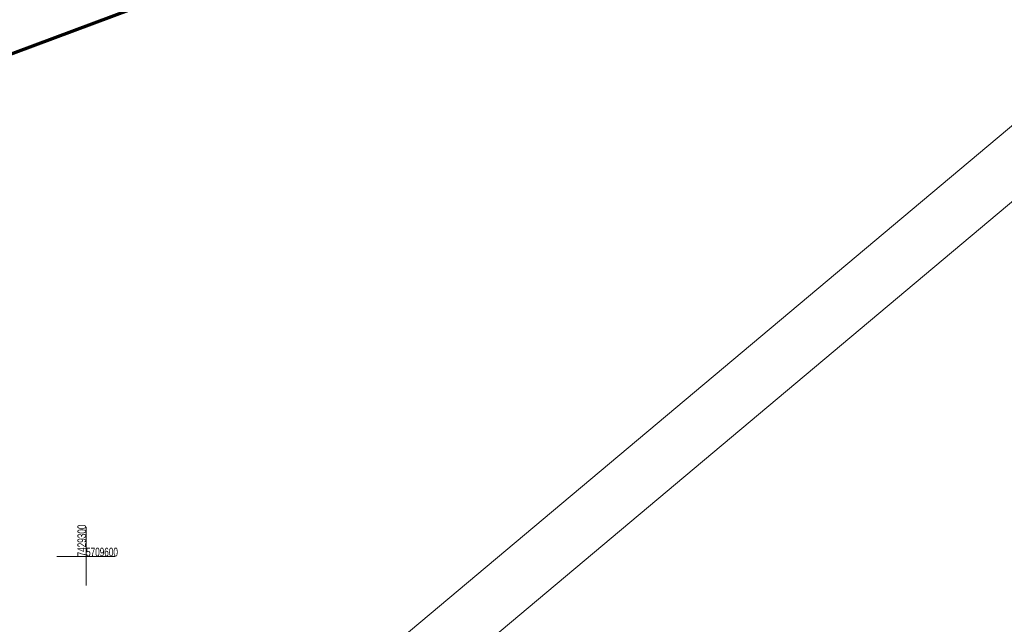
# Model space of a CAD drawing. Header units: metres. Extents: x 7429064 to 7431133, y 5709479 to 5714472.
# Tile 19 of 176: x 7429294 to 7429379, y 5709594 to 5709646. Entities that reach past the tile are written whole.
import ezdxf

# ---------------------------------------------------------------- set-up
doc = ezdxf.new("R2010")
doc.units = ezdxf.units.M
doc.linetypes.add('1', pattern=[0])
doc.layers.add('_1_Mapa', color=7, linetype='Continuous')
for name, color, linetype, lineweight in [('arkusz', 252, 'Continuous', 18), ('KRZYZE_L_0', 252, '1', 18), ('KRZYZE_T_0', 252, 'Continuous', 18), ('zakres', 252, 'Continuous', 70)]:
    doc.layers.add(name, color=color, linetype=linetype, lineweight=lineweight)

# ---------------------------------------------------------------- blocks, each defined once
blk = doc.blocks.new('X-ref_MDCP_Szara')
at = {"layer": 'arkusz', "linetype": 'Continuous'}
for p, q in [((7429981.298, 5710141.961), (7429199.933, 5709486.318)), ((7429988.342, 5710141.345), (7429199.317, 5709479.274))]:
    blk.add_line(p, q, dxfattribs=at)
at = {"layer": 'KRZYZE_L_0', "linetype": '1'}
for p, q in [((7429300, 5709597.5), (7429300, 5709602.5)), ((7429297.5, 5709600), (7429302.5, 5709600))]:
    blk.add_line(p, q, dxfattribs=at)
at = {"layer": 'zakres', "linetype": 'Continuous'}
blk.add_line((7429175.963, 5709599.255), (7429333.846, 5709658.146), dxfattribs=at)
at = {"layer": 'KRZYZE_T_0', "width": 0.7}
blk.add_text('7429300', height=0.75, rotation=90, dxfattribs=at).set_placement((7429300, 5709600))
blk.add_text('5709600', height=0.75, dxfattribs=at).set_placement((7429300, 5709600))

msp = doc.modelspace()

# ---------------------------------------------------------------- block references
at = {"layer": '_1_Mapa'}
msp.add_blockref('X-ref_MDCP_Szara', (0, 0), dxfattribs=at)

doc.saveas('drawing.dxf')
